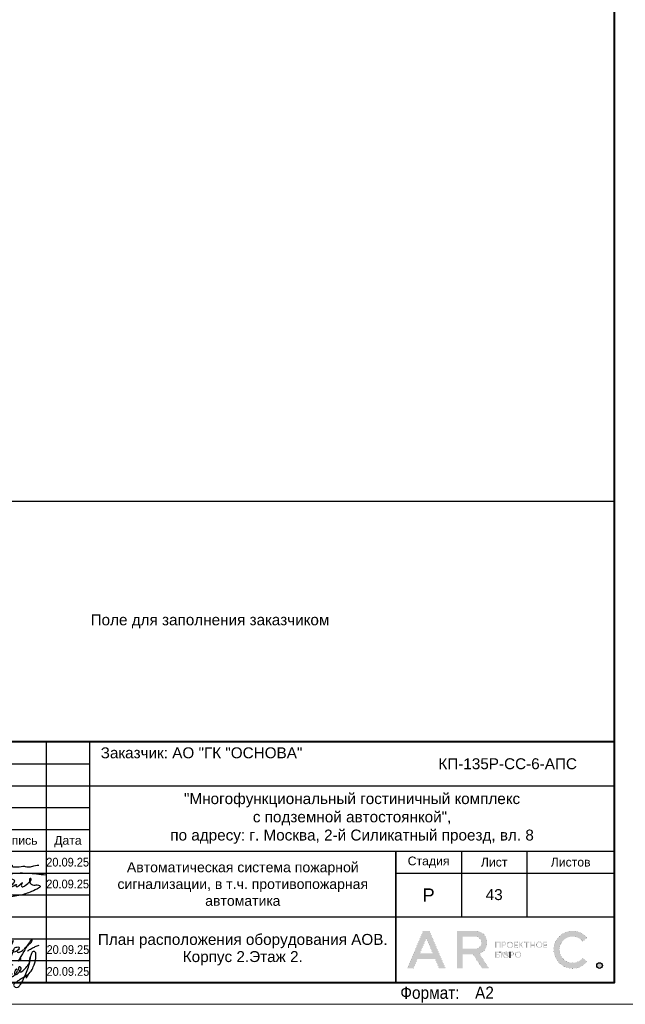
# Model space of a CAD drawing. Header units: millimetres. Extents: x 105028 to 874735, y -568483 to 191941.
# Tile 65 of 135: x 356631 to 370485, y 78334 to 100853. Entities that reach past the tile are written whole.
import ezdxf
from ezdxf.enums import TextEntityAlignment as Align

# ---------------------------------------------------------------- set-up
doc = ezdxf.new("R2010")
doc.units = ezdxf.units.MM
doc.layers.get('Defpoints').update_dxf_attribs({"color": 252})
for name, color, linetype, lineweight in [('DB CP Оформление', 7, 'Continuous', 25), ('Z-000-P_SCHED', 7, 'Continuous', 20), ('Рамка', 7, 'Continuous', 18)]:
    doc.layers.add(name, color=color, linetype=linetype, lineweight=lineweight)
doc.layers.add('DB CP Подписи', color=7, linetype='Continuous', lineweight=25, true_color=0x0a45f5)
doc.layers.add('формат', color=250, linetype='Continuous')
doc.styles.add('Arial', font='arial.ttf', dxfattribs={"width": 0.9, "height": 699.9999999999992})
doc.styles.add('CP.Text', font='arial.ttf')
doc.styles.add('CP.Text дата', font='arial.ttf', dxfattribs={"width": 0.9})

# ---------------------------------------------------------------- blocks, each defined once
blk = doc.blocks.new('*U56')
at = {"color": 0, "lineweight": 0}
blk.add_lwpolyline([(-420, -1.69149813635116e-14), (6.661338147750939e-14, 6.661338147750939e-14), (-1.377945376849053e-14, 594.0000000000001), (-420.0000000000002, 594.0000000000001)], close=True, dxfattribs=at)
at = {"lineweight": 40}
blk.add_lwpolyline([(-400, 4.999999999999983), (-4.999999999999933, 5.000000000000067), (-5.000000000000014, 589.0000000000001), (-400.0000000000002, 589.0000000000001)], close=True, dxfattribs=at)
at = {"style": 'Arial', "width": 0.9}
blk.add_text('Формат:', height=2.8, dxfattribs=at).set_placement((-53.97311837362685, 1.250000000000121))
at = {"style": 'Arial', "width": 0.9, "flags": 8}
blk.add_attdef('FORMAT', (-36.87188609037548, 1.257088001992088), '', height=2.8, dxfattribs=at)
blk = doc.blocks.new('Попов')
at = {"layer": 'DB CP Подписи', "color": 160, "true_color": 0x0a45f5}
for points in [[(7.394956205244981, 7.032094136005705), (4.284556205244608, 0.8400941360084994), (3.982156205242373, 0.4944941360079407), (3.665356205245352, 0.2583778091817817), (3.190156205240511, 0.09837780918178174), (2.801356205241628, 0.2064941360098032), (2.509696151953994, 0.451294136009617), (2.383756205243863, 0.7680941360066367), (2.429696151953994, 0.9984941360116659), (2.62855620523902, 1.243294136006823), (3.319756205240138, 1.603294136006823), (3.895756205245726, 1.848094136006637), (4.370956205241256, 1.992094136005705), (4.918156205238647, 1.992094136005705)], [(7.394956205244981, 7.032094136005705), (6.962956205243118, 6.427294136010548), (4.918156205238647, 1.992094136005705)], [(8.094156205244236, 0.03369413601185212), (8.828556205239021, 0.5520941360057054), (9.980556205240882, 1.272094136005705), (10.85895620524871, 1.761694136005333), (10.41255620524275, 1.084894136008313), (11.57895620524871, 2.611294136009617), (12.16935620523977, 3.84969413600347), (12.471756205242, 4.713694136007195), (12.629696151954, 5.419294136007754), (12.689696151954, 6.2400941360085), (12.54375620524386, 6.945694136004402), (12.34215620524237, 7.075294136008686), (12.03975620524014, 7.075294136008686), (11.64969615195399, 6.6000941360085), (11.379696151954, 5.779294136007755), (11.21895620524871, 4.728094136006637), (10.72935620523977, 3.014494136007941), (9.418956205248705, 0.0336941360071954)], [(5.979696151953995, 4.069175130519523), (4.859696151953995, -0.1216221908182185), (5.311356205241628, 0.624094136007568), (5.311356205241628, 0.8688941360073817), (5.624396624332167, 1.697142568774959), (6.247356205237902, 2.150494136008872), (6.650556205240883, 2.323294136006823), (6.909756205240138, 2.323294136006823), (7.125756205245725, 2.150494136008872), (7.125756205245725, 1.747294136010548), (6.82335620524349, 1.243294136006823), (6.333756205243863, 0.7968941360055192), (5.714556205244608, 0.5088941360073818), (5.412156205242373, 0.5952941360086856), (5.49855620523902, 1.286494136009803), (5.817585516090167, 1.879286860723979), (5.714556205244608, 1.286494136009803), (5.829756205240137, 0.9552941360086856), (6.146556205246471, 0.8832941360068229), (6.794556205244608, 1.012894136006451), (7.528956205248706, 1.459294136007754), (8.119356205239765, 2.064094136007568), (8.407356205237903, 2.510494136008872), (8.407356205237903, 2.899294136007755), (8.320956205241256, 3.028894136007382), (8.090556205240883, 2.956894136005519), (7.816956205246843, 2.366494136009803), (7.816956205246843, 1.963294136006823), (7.989756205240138, 1.776094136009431), (8.364156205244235, 1.891294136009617), (8.82495620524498, 2.323294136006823), (9.055356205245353, 2.697694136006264), (9.271356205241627, 3.302494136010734), (9.012156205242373, 3.561694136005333), (8.882556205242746, 3.561694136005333), (8.709696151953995, 3.3600941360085), (8.709696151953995, 2.978377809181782), (9.039696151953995, 2.408377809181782), (10.349696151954, 3.378377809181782), (11.11969615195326, 4.410259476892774), (11.27818451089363, 5.133235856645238), (11.35539592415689, 5.654323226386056), (11.38831620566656, 5.819447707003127), (11.35539592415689, 5.654323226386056)], [(3.521356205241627, 2.971294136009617), (3.294445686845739, 2.859738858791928), (4.789696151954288, 2.859738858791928)], [(3.521356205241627, 2.971294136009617), (4.126156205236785, 3.244894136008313), (4.932556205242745, 3.475294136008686), (6.444556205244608, 3.835294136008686), (7.495756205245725, 4.080094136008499)], [(1.534156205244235, 0.8688941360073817), (1.303756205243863, 1.041694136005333), (1.217356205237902, 1.214494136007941), (1.447756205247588, 1.416094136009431), (2.038156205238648, 1.603294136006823), (2.815756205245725, 1.761694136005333), (3.506956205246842, 1.876894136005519), (4.357209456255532, 1.989153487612), (4.918156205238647, 1.992094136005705)]]:
    blk.add_spline(points, degree=3, dxfattribs=at)
at = {"layer": 'DB CP Подписи'}
blk.add_spline([(8.094156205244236, 0.03369413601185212), (7.791756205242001, -0.2544480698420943), (7.618956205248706, -0.4847058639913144), (7.618956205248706, -0.8015058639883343), (7.950156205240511, -1.060705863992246), (8.569356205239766, -1.060705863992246), (8.943756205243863, -0.7583058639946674), (9.116556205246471, -0.4991058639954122), (9.418956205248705, 0.0336941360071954)], degree=3, dxfattribs=at)
blk = doc.blocks.new('A$Cf51998ab')
at = {"layer": 'DB CP Подписи'}
for points in [[(2.024743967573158, 7.175397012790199), (0.02474396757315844, 3.175397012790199), (2.524743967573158, 0.1753970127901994), (9.524743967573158, 6.675397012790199), (17.02474396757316, 19.1753970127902), (23.52474396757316, 28.6753970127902), (29.02474396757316, 35.6753970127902), (35.52474396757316, 43.6753970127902), (36.52474396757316, 44.6753970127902), (30.02474396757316, 30.6753970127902), (28.52474396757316, 26.1753970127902), (28.52474396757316, 25.1753970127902), (31.52474396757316, 26.6753970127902), (36.02474396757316, 30.1753970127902), (43.52474396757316, 36.1753970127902), (45.52474396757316, 39.1753970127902), (47.52474396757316, 42.6753970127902), (47.52474396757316, 43.1753970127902), (48.02474396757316, 44.1753970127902), (40.52474396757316, 31.1753970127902), (37.52474396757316, 25.6753970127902), (40.52474396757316, 25.1753970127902), (47.02474396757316, 28.6753970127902), (47.52474396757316, 29.1753970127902)], [(57.52474396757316, 34.1753970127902), (54.52474396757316, 34.1753970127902), (50.02474396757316, 31.1753970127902), (49.52474396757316, 26.1753970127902), (54.02474396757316, 27.6753970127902), (56.02474396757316, 29.1753970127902), (58.02474396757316, 33.1753970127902), (57.52474396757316, 34.1753970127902)], [(66.52474396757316, 31.6753970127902), (75.02474396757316, 39.1753970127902), (79.02474396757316, 43.6753970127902), (79.52474396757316, 46.6753970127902), (75.02474396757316, 41.6753970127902), (69.02474396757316, 32.6753970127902), (61.02474396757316, 18.6753970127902), (57.02474396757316, 11.6753970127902), (61.52474396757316, 15.6753970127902)], [(71.80259313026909, 27.23596012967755), (75.18207571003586, 30.02247973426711), (81.43411698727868, 33.40007838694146), (87.77064376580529, 36.27103771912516), (91.06563812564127, 37.45319772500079)], [(59.02474396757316, 30.6753970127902), (55.49455854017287, 28.71229258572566), (55.52474396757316, 25.6753970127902), (57.52474396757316, 25.6753970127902), (62.02474396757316, 27.6753970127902), (65.02474396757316, 29.6753970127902), (65.52474396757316, 30.1753970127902)]]:
    blk.add_spline(points, degree=3, dxfattribs=at)
blk = doc.blocks.new('Лого')
at = {"layer": 'DB CP Оформление'}
h = blk.add_hatch(color=0, dxfattribs=at)
edge = h.paths.add_edge_path()
edge.add_line((-3.149615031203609, 491.8564630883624), (-2.145539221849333, 491.0307320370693))
edge.add_arc((-5.466713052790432, 493.7619962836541), 4.300000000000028, 39.43316774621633, 320.5668322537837, ccw=False)
edge.add_line((-2.145539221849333, 496.4932605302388), (-3.149615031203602, 495.6675294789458))
edge.add_arc((-5.466713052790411, 493.7619962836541), 3.000000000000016, 39.43316774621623, 320.5668322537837)
edge = h.paths.add_edge_path()
edge.add_arc((0.7039796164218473, 490.1453402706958), 0.65, 0, 360)
h.paths.add_polyline_path([(-38.91856638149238, 496.3972109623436), (-37.43639440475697, 492.9290438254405), (-40.40073835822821, 492.9290438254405)], flags=16)
edge = h.paths.add_edge_path(flags=16)
edge.add_line((-30.56831019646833, 493.9825875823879), (-27.63778042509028, 493.9825875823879))
edge.add_arc((-27.63778042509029, 495.2825875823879), 1.299999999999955, 270.0000000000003, 360.0000000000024)
edge.add_line((-26.33778042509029, 495.2825875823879), (-26.33778042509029, 495.4512324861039))
edge.add_arc((-27.63778042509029, 495.4512324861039), 1.300000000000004, 359.9999999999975, 449.9999999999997)
edge.add_line((-27.63778042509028, 496.7512324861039), (-30.56831019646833, 496.7512324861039))
edge.add_line((-30.56831019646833, 496.7512324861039), (-30.56831019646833, 493.9825875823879))
h.paths.add_polyline_path([(-35.9689509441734, 489.4953402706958), (-36.88082038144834, 491.6290438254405), (-40.956312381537, 491.6290438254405), (-41.8681818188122, 489.4953402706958), (-43.28192242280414, 489.4953402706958), (-39.6254366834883, 498.0512324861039), (-38.21169607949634, 498.0512324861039), (-34.55521034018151, 489.4953402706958)])
edge = h.paths.add_edge_path()
edge.add_line((-30.56831019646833, 489.4953402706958), (-31.86831019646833, 489.4953402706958))
edge.add_line((-31.86831019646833, 489.4953402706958), (-31.86831019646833, 498.0512324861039))
edge.add_line((-31.86831019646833, 498.0512324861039), (-27.63778042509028, 498.0512324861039))
edge.add_arc((-27.63778042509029, 495.4512324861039), 2.600000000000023, 0, 89.99999999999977, ccw=False)
edge.add_line((-25.03778042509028, 495.4512324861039), (-25.03778042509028, 495.2825875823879))
edge.add_arc((-27.63778042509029, 495.2825875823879), 2.600000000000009, -70.23716168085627, 0, ccw=False)
edge.add_line((-26.75864866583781, 492.8357268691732), (-24.6131234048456, 489.4953402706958))
edge.add_line((-24.6131234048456, 489.4953402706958), (-26.15818166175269, 489.4953402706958))
edge.add_line((-26.15818166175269, 489.4953402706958), (-28.20534579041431, 492.6825875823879))
edge.add_line((-28.20534579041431, 492.6825875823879), (-30.56831019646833, 492.6825875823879))
edge.add_line((-30.56831019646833, 492.6825875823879), (-30.56831019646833, 489.4953402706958))
edge = h.paths.add_edge_path(flags=16)
edge.add_line((-21.27053753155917, 492.6928723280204), (-21.27053753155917, 492.5228723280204))
edge.add_arc((-20.82053753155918, 492.5228723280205), 0.4499999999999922, 180.0000000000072, 270.0000000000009)
edge.add_line((-20.82053753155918, 492.0728723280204), (-20.69150461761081, 492.0728723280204))
edge.add_arc((-20.6915046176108, 492.5228723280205), 0.4500000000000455, 269.9999999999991, 359.9999999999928)
edge.add_line((-20.24150461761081, 492.5228723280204), (-20.24150461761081, 492.6928723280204))
edge.add_arc((-20.69150461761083, 492.6928723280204), 0.4500000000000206, 0, 89.99999999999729)
edge.add_line((-20.69150461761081, 493.1428723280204), (-20.82053753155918, 493.1428723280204))
edge.add_arc((-20.82053753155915, 492.6928723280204), 0.4500000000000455, 90.00000000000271, 180)
edge = h.paths.add_edge_path(flags=17)
edge.add_line((-21.62964566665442, 491.9228723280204), (-21.62964566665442, 492.5328723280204))
edge.add_line((-21.62964566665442, 492.5328723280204), (-21.45053753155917, 492.5328723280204))
edge.add_line((-21.45053753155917, 492.5328723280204), (-21.45053753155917, 492.5228723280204))
edge.add_arc((-20.85053753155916, 492.5228723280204), 0.6000000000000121, 180, 269.999999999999)
edge.add_line((-20.85053753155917, 491.9228723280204), (-20.66150461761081, 491.9228723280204))
edge.add_arc((-20.66150461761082, 492.5228723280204), 0.6000000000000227, 270.000000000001, 360)
edge.add_line((-20.06150461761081, 492.5228723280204), (-20.06150461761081, 492.6928723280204))
edge.add_arc((-20.66150461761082, 492.6928723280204), 0.6000000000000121, 0, 89.99999999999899)
edge.add_line((-20.66150461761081, 493.2928723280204), (-20.85053753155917, 493.2928723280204))
edge.add_arc((-20.85053753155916, 492.6928723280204), 0.6000000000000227, 90.00000000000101, 180)
edge.add_line((-21.45053753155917, 492.6928723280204), (-21.45053753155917, 492.6828723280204))
edge.add_line((-21.45053753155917, 492.6828723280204), (-21.62964566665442, 492.6828723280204))
edge.add_line((-21.62964566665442, 492.6828723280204), (-21.62964566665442, 493.2928723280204))
edge.add_line((-21.62964566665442, 493.2928723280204), (-21.80964566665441, 493.2928723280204))
edge.add_line((-21.80964566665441, 493.2928723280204), (-21.80964566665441, 491.9228723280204))
edge.add_line((-21.80964566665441, 491.9228723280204), (-21.62964566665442, 491.9228723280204))
edge = h.paths.add_edge_path(flags=16)
edge.add_line((-18.44160413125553, 492.6928723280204), (-18.44160413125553, 492.5228723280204))
edge.add_arc((-17.99160413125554, 492.5228723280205), 0.4499999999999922, 180.0000000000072, 270.0000000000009)
edge.add_line((-17.99160413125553, 492.0728723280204), (-17.86257121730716, 492.0728723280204))
edge.add_arc((-17.86257121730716, 492.5228723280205), 0.4500000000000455, 269.9999999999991, 359.9999999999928)
edge.add_line((-17.41257121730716, 492.5228723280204), (-17.41257121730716, 492.6928723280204))
edge.add_arc((-17.86257121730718, 492.6928723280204), 0.4500000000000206, 0, 89.99999999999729)
edge.add_line((-17.86257121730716, 493.1428723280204), (-17.99160413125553, 493.1428723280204))
edge.add_arc((-17.99160413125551, 492.6928723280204), 0.4500000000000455, 90.00000000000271, 180)
edge = h.paths.add_edge_path()
edge.add_line((-18.62160413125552, 492.6928723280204), (-18.62160413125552, 492.5228723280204))
edge.add_arc((-18.02160413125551, 492.5228723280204), 0.6000000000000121, 180, 269.999999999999)
edge.add_line((-18.02160413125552, 491.9228723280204), (-17.83257121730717, 491.9228723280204))
edge.add_arc((-17.83257121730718, 492.5228723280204), 0.6000000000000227, 270.000000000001, 360)
edge.add_line((-17.23257121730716, 492.5228723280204), (-17.23257121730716, 492.6928723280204))
edge.add_arc((-17.83257121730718, 492.6928723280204), 0.6000000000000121, 0, 89.99999999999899)
edge.add_line((-17.83257121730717, 493.2928723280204), (-18.02160413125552, 493.2928723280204))
edge.add_arc((-18.02160413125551, 492.6928723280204), 0.6000000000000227, 90.00000000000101, 180)
edge = h.paths.add_edge_path(flags=16)
edge.add_line((-13.61226025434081, 494.9777851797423), (-13.61226025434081, 494.8077851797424))
edge.add_arc((-13.16226025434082, 494.8077851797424), 0.4499999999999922, 180.0000000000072, 270.0000000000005)
edge.add_line((-13.16226025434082, 494.3577851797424), (-13.03322734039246, 494.3577851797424))
edge.add_arc((-13.03322734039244, 494.8077851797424), 0.4500000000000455, 269.9999999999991, 359.9999999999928)
edge.add_line((-12.58322734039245, 494.8077851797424), (-12.58322734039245, 494.9777851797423))
edge.add_arc((-13.03322734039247, 494.9777851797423), 0.4500000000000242, 0, 89.99999999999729)
edge.add_line((-13.03322734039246, 495.4277851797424), (-13.16226025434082, 495.4277851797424))
edge.add_arc((-13.16226025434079, 494.9777851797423), 0.4500000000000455, 90.00000000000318, 180)
edge = h.paths.add_edge_path()
edge.add_line((-13.79226025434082, 494.9777851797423), (-13.79226025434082, 494.8077851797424))
edge.add_arc((-13.19226025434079, 494.8077851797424), 0.6000000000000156, 180, 269.9999999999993)
edge.add_line((-13.19226025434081, 494.2077851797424), (-13.00322734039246, 494.2077851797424))
edge.add_arc((-13.00322734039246, 494.8077851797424), 0.6000000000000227, 270.000000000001, 360)
edge.add_line((-12.40322734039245, 494.8077851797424), (-12.40322734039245, 494.9777851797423))
edge.add_arc((-13.00322734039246, 494.9777851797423), 0.6000000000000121, 0, 89.99999999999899)
edge.add_line((-13.00322734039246, 495.5777851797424), (-13.19226025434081, 495.5777851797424))
edge.add_arc((-13.19226025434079, 494.9777851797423), 0.6000000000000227, 90.00000000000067, 180)
edge = h.paths.add_edge_path(flags=16)
edge.add_line((-20.28705089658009, 494.9777851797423), (-20.28705089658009, 494.8077851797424))
edge.add_arc((-19.8370508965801, 494.8077851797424), 0.4499999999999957, 180.0000000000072, 270.0000000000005)
edge.add_line((-19.83705089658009, 494.3577851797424), (-19.70801798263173, 494.3577851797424))
edge.add_arc((-19.70801798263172, 494.8077851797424), 0.4500000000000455, 269.9999999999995, 359.9999999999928)
edge.add_line((-19.25801798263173, 494.8077851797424), (-19.25801798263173, 494.9777851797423))
edge.add_arc((-19.70801798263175, 494.9777851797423), 0.4500000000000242, 0, 89.99999999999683)
edge.add_line((-19.70801798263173, 495.4277851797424), (-19.83705089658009, 495.4277851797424))
edge.add_arc((-19.83705089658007, 494.9777851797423), 0.4500000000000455, 90.00000000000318, 180)
edge = h.paths.add_edge_path()
edge.add_line((-20.46705089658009, 494.9777851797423), (-20.46705089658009, 494.8077851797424))
edge.add_arc((-19.86705089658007, 494.8077851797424), 0.6000000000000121, 180, 269.999999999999)
edge.add_line((-19.86705089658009, 494.2077851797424), (-19.67801798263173, 494.2077851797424))
edge.add_arc((-19.67801798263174, 494.8077851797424), 0.6000000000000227, 270.000000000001, 360)
edge.add_line((-19.07801798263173, 494.8077851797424), (-19.07801798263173, 494.9777851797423))
edge.add_arc((-19.67801798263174, 494.9777851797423), 0.6000000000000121, 0, 89.99999999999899)
edge.add_line((-19.67801798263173, 495.5777851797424), (-19.86705089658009, 495.5777851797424))
edge.add_arc((-19.86705089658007, 494.9777851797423), 0.6000000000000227, 90.00000000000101, 180)
edge = h.paths.add_edge_path(flags=16)
edge.add_arc((-19.22667760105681, 492.7878723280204), 0.1800000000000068, 270.0000000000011, 360)
edge.add_line((-19.04667760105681, 492.7878723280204), (-19.0466776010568, 492.9328723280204))
edge.add_arc((-19.22667760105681, 492.9328723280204), 0.1800000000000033, 0, 89.99999999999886)
edge.add_line((-19.2266776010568, 493.1128723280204), (-19.63443714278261, 493.1128723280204))
edge.add_line((-19.63443714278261, 493.1128723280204), (-19.6344371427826, 492.6078723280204))
edge.add_line((-19.6344371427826, 492.6078723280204), (-19.22667760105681, 492.6078723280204))
edge = h.paths.add_edge_path()
edge.add_line((-19.63443714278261, 491.9228723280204), (-19.81443714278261, 491.9228723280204))
edge.add_line((-19.81443714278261, 491.9228723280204), (-19.81443714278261, 493.2928723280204))
edge.add_line((-19.81443714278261, 493.2928723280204), (-19.2266776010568, 493.2928723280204))
edge.add_arc((-19.2266776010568, 492.9328723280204), 0.3600000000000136, 0, 89.99999999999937, ccw=False)
edge.add_line((-18.8666776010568, 492.9328723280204), (-18.86667760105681, 492.7878723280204))
edge.add_arc((-19.22667760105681, 492.7878723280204), 0.3600000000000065, -89.99999999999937, 0, ccw=False)
edge.add_line((-19.22667760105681, 492.4278723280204), (-19.63443714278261, 492.4278723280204))
edge.add_line((-19.63443714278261, 492.4278723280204), (-19.63443714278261, 491.9228723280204))
edge = h.paths.add_edge_path(flags=16)
edge.add_line((-22.41432519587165, 492.0728723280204), (-22.81592550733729, 492.0728723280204))
edge.add_line((-22.81592550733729, 492.0728723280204), (-22.81592550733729, 492.5700955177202))
edge.add_line((-22.81592550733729, 492.5700955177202), (-22.41432519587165, 492.5700955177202))
edge.add_arc((-22.41432519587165, 492.3900955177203), 0.17999999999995, -1.807620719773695e-11, 89.99999999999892, ccw=False)
edge.add_line((-22.23432519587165, 492.3900955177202), (-22.23432519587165, 492.2528723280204))
edge.add_arc((-22.41432519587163, 492.2528723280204), 0.1799999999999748, -90.00000000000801, 0, ccw=False)
h.paths.add_polyline_path([(-16.95626591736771, 495.5777851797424), (-17.51223811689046, 494.9677851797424), (-17.55459530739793, 494.9677851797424), (-17.55459530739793, 495.5777851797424), (-17.73459530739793, 495.5777851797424), (-17.73459530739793, 494.2077851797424), (-17.55459530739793, 494.2077851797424), (-17.55459530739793, 494.8177851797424), (-17.47826675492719, 494.8177851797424), (-16.92229455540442, 494.2077851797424), (-16.67874821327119, 494.2077851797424), (-17.32006333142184, 494.9114214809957), (-16.71271957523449, 495.5777851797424)])
edge = h.paths.add_edge_path()
edge.add_line((-22.10894538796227, 493.1128723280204), (-22.8159255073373, 493.1128723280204))
edge.add_line((-22.8159255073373, 493.1128723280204), (-22.81592550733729, 492.7200955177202))
edge.add_line((-22.81592550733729, 492.7200955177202), (-22.41432519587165, 492.7200955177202))
edge.add_arc((-22.41432519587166, 492.3600955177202), 0.3600000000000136, 0, 89.99999999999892, ccw=False)
edge.add_line((-22.05432519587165, 492.3600955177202), (-22.05432519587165, 492.2828723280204))
edge.add_arc((-22.41432519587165, 492.2828723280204), 0.3600000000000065, -89.99999999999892, 0, ccw=False)
edge.add_line((-22.41432519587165, 491.9228723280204), (-23.01592550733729, 491.9228723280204))
edge.add_line((-23.01592550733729, 491.9228723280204), (-23.01592550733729, 493.2928723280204))
edge.add_line((-23.01592550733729, 493.2928723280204), (-22.10894538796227, 493.2928723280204))
edge.add_line((-22.10894538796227, 493.2928723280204), (-22.10894538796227, 493.1128723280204))
h.paths.add_polyline_path([(-15.99401623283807, 495.3977851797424), (-16.45775531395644, 495.3977851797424), (-16.45775531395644, 495.5777851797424), (-15.35027715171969, 495.5777851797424), (-15.35027715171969, 495.3977851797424), (-15.81401623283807, 495.3977851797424), (-15.81401623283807, 494.2077851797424), (-15.99401623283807, 494.2077851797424)])
h.paths.add_polyline_path([(-14.219327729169, 494.9827851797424), (-14.219327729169, 495.5777851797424), (-14.039327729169, 495.5777851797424), (-14.039327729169, 494.2077851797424), (-14.219327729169, 494.2077851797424), (-14.219327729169, 494.8027851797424), (-14.92320967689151, 494.8027851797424), (-14.92320967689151, 494.2077851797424), (-15.10320967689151, 494.2077851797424), (-15.10320967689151, 495.5777851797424), (-14.92320967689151, 495.5777851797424), (-14.92320967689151, 494.9827851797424)])
h.paths.add_polyline_path([(-11.97615986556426, 494.8027851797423), (-11.97615986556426, 494.3877851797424), (-11.30687213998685, 494.3877851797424), (-11.30687213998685, 494.2077851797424), (-12.15615986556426, 494.2077851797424), (-12.15615986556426, 495.5777851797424), (-11.30687213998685, 495.5777851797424), (-11.30687213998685, 495.3977851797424), (-11.97615986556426, 495.3977851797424), (-11.97615986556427, 494.9827851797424), (-11.34484040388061, 494.9827851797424), (-11.34484040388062, 494.8027851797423)])
edge = h.paths.add_edge_path(flags=16)
edge.add_arc((-21.07411837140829, 495.0727851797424), 0.1800000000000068, 270.0000000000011, 360)
edge.add_line((-20.89411837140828, 495.0727851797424), (-20.89411837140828, 495.2177851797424))
edge.add_arc((-21.07411837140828, 495.2177851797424), 0.1800000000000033, 0, 89.99999999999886)
edge.add_line((-21.07411837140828, 495.3977851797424), (-21.48187791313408, 495.3977851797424))
edge.add_line((-21.48187791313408, 495.3977851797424), (-21.48187791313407, 494.8927851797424))
edge.add_line((-21.48187791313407, 494.8927851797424), (-21.07411837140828, 494.8927851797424))
h.paths.add_polyline_path([(-22.81592550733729, 494.2077851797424), (-23.01592550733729, 494.2077851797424), (-23.01592550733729, 495.5777851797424), (-21.90894538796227, 495.5777851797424), (-21.90894538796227, 494.2077851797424), (-22.10894538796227, 494.2077851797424), (-22.10894538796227, 495.3977851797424), (-22.81592550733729, 495.3977851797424)])
h.paths.add_polyline_path([(-18.65095050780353, 494.8027851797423), (-18.65095050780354, 494.3877851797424), (-17.98166278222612, 494.3877851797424), (-17.98166278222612, 494.2077851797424), (-18.83095050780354, 494.2077851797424), (-18.83095050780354, 495.5777851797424), (-17.98166278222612, 495.5777851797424), (-17.98166278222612, 495.3977851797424), (-18.65095050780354, 495.3977851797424), (-18.65095050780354, 494.9827851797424), (-18.01963104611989, 494.9827851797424), (-18.01963104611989, 494.8027851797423)])
edge = h.paths.add_edge_path()
edge.add_line((-21.48187791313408, 494.2077851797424), (-21.66187791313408, 494.2077851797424))
edge.add_line((-21.66187791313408, 494.2077851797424), (-21.66187791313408, 495.5777851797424))
edge.add_line((-21.66187791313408, 495.5777851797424), (-21.07411837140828, 495.5777851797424))
edge.add_arc((-21.07411837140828, 495.2177851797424), 0.3600000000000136, 0, 89.99999999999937, ccw=False)
edge.add_line((-20.71411837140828, 495.2177851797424), (-20.71411837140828, 495.0727851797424))
edge.add_arc((-21.07411837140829, 495.0727851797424), 0.3600000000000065, -89.99999999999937, 0, ccw=False)
edge.add_line((-21.07411837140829, 494.7127851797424), (-21.48187791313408, 494.7127851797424))
edge.add_line((-21.48187791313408, 494.7127851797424), (-21.48187791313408, 494.2077851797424))
edge = h.paths.add_edge_path()
edge.add_line((-19.81443714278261, 493.2928723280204), (-19.81443714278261, 491.9228723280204))
edge.add_line((-22.10894538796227, 493.2928723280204), (-22.10894538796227, 493.1128723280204))
at = {"layer": 'DB CP Оформление', "color": 0}
for p, q in [((-22.10894538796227, 493.2928723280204), (-22.10894538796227, 493.1128723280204)), ((-19.81443714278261, 493.2928723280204), (-19.81443714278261, 491.9228723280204))]:
    blk.add_line(p, q, dxfattribs=at)
at = {"layer": 'DB CP Оформление', "color": 0, "const_width": 0.01}
for points in [[(-35.9689509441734, 489.4953402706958), (-36.88082038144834, 491.6290438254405), (-40.956312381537, 491.6290438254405), (-41.8681818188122, 489.4953402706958), (-43.28192242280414, 489.4953402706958), (-39.6254366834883, 498.0512324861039), (-38.21169607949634, 498.0512324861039), (-34.55521034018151, 489.4953402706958)], [(-38.91856638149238, 496.3972109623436), (-37.43639440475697, 492.9290438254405), (-40.40073835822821, 492.9290438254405)], [(-22.81592550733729, 494.2077851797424), (-23.01592550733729, 494.2077851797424), (-23.01592550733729, 495.5777851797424), (-21.90894538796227, 495.5777851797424), (-21.90894538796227, 494.2077851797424), (-22.10894538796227, 494.2077851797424), (-22.10894538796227, 495.3977851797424), (-22.81592550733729, 495.3977851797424)], [(-18.65095050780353, 494.8027851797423), (-18.65095050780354, 494.3877851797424), (-17.98166278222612, 494.3877851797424), (-17.98166278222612, 494.2077851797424), (-18.83095050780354, 494.2077851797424), (-18.83095050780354, 495.5777851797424), (-17.98166278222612, 495.5777851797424), (-17.98166278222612, 495.3977851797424), (-18.65095050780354, 495.3977851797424), (-18.65095050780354, 494.9827851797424), (-18.01963104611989, 494.9827851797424), (-18.01963104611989, 494.8027851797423)], [(-16.95626591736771, 495.5777851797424), (-17.51223811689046, 494.9677851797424), (-17.55459530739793, 494.9677851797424), (-17.55459530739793, 495.5777851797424), (-17.73459530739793, 495.5777851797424), (-17.73459530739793, 494.2077851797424), (-17.55459530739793, 494.2077851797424), (-17.55459530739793, 494.8177851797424), (-17.47826675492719, 494.8177851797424), (-16.92229455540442, 494.2077851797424), (-16.67874821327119, 494.2077851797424), (-17.32006333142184, 494.9114214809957), (-16.71271957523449, 495.5777851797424)], [(-15.99401623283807, 495.3977851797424), (-16.45775531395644, 495.3977851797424), (-16.45775531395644, 495.5777851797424), (-15.35027715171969, 495.5777851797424), (-15.35027715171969, 495.3977851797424), (-15.81401623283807, 495.3977851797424), (-15.81401623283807, 494.2077851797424), (-15.99401623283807, 494.2077851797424)], [(-14.219327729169, 494.9827851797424), (-14.219327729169, 495.5777851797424), (-14.039327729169, 495.5777851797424), (-14.039327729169, 494.2077851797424), (-14.219327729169, 494.2077851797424), (-14.219327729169, 494.8027851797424), (-14.92320967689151, 494.8027851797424), (-14.92320967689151, 494.2077851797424), (-15.10320967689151, 494.2077851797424), (-15.10320967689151, 495.5777851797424), (-14.92320967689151, 495.5777851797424), (-14.92320967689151, 494.9827851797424)], [(-11.97615986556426, 494.8027851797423), (-11.97615986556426, 494.3877851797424), (-11.30687213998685, 494.3877851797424), (-11.30687213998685, 494.2077851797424), (-12.15615986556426, 494.2077851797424), (-12.15615986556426, 495.5777851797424), (-11.30687213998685, 495.5777851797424), (-11.30687213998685, 495.3977851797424), (-11.97615986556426, 495.3977851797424), (-11.97615986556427, 494.9827851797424), (-11.34484040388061, 494.9827851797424), (-11.34484040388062, 494.8027851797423)]]:
    blk.add_lwpolyline(points, close=True, dxfattribs=at)
for points in [[(-30.56831019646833, 489.4953402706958), (-31.86831019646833, 489.4953402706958), (-31.86831019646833, 498.0512324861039), (-27.63778042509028, 498.0512324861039, -0.414213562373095), (-25.03778042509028, 495.4512324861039), (-25.03778042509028, 495.2825875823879, -0.316436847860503), (-26.75864866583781, 492.8357268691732), (-24.6131234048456, 489.4953402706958), (-26.15818166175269, 489.4953402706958), (-28.20534579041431, 492.6825875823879), (-30.56831019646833, 492.6825875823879)], [(-3.149615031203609, 491.8564630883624), (-2.145539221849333, 491.0307320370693, -2.790346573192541), (-2.145539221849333, 496.4932605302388), (-3.149615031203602, 495.6675294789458, 2.790346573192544)], [(-30.56831019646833, 493.9825875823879), (-27.63778042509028, 493.9825875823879, 0.414213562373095), (-26.33778042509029, 495.2825875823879), (-26.33778042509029, 495.4512324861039, 0.414213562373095), (-27.63778042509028, 496.7512324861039), (-30.56831019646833, 496.7512324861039)], [(-21.48187791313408, 494.2077851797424), (-21.66187791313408, 494.2077851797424), (-21.66187791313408, 495.5777851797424), (-21.07411837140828, 495.5777851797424, -0.4142135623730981), (-20.71411837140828, 495.2177851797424), (-20.71411837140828, 495.0727851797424, -0.4142135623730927), (-21.07411837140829, 494.7127851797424), (-21.48187791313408, 494.7127851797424)], [(-20.46705089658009, 494.9777851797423), (-20.46705089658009, 494.8077851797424, 0.414213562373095), (-19.86705089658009, 494.2077851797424), (-19.67801798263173, 494.2077851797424, 0.414213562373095), (-19.07801798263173, 494.8077851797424), (-19.07801798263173, 494.9777851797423, 0.414213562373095), (-19.67801798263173, 495.5777851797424), (-19.86705089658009, 495.5777851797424, 0.414213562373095)], [(-20.28705089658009, 494.9777851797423), (-20.28705089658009, 494.8077851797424, 0.414213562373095), (-19.83705089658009, 494.3577851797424), (-19.70801798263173, 494.3577851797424, 0.414213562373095), (-19.25801798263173, 494.8077851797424), (-19.25801798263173, 494.9777851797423, 0.414213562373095), (-19.70801798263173, 495.4277851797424), (-19.83705089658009, 495.4277851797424, 0.414213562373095)], [(-13.79226025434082, 494.9777851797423), (-13.79226025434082, 494.8077851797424, 0.414213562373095), (-13.19226025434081, 494.2077851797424), (-13.00322734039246, 494.2077851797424, 0.414213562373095), (-12.40322734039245, 494.8077851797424), (-12.40322734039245, 494.9777851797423, 0.414213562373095), (-13.00322734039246, 495.5777851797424), (-13.19226025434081, 495.5777851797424, 0.414213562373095)], [(-13.61226025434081, 494.9777851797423), (-13.61226025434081, 494.8077851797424, 0.414213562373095), (-13.16226025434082, 494.3577851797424), (-13.03322734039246, 494.3577851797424, 0.414213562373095), (-12.58322734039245, 494.8077851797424), (-12.58322734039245, 494.9777851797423, 0.414213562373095), (-13.03322734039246, 495.4277851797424), (-13.16226025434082, 495.4277851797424, 0.414213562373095)], [(-22.10894538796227, 493.1128723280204), (-22.8159255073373, 493.1128723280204), (-22.81592550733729, 492.7200955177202), (-22.41432519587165, 492.7200955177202, -0.4142135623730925), (-22.05432519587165, 492.3600955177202), (-22.05432519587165, 492.2828723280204, -0.4142135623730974), (-22.41432519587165, 491.9228723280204), (-23.01592550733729, 491.9228723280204), (-23.01592550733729, 493.2928723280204), (-22.10894538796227, 493.2928723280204)], [(-21.62964566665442, 491.9228723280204), (-21.62964566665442, 492.5328723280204), (-21.45053753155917, 492.5328723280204), (-21.45053753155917, 492.5228723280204, 0.414213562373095), (-20.85053753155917, 491.9228723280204), (-20.66150461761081, 491.9228723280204, 0.414213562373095), (-20.06150461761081, 492.5228723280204), (-20.06150461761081, 492.6928723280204, 0.414213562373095), (-20.66150461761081, 493.2928723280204), (-20.85053753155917, 493.2928723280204, 0.414213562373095), (-21.45053753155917, 492.6928723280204), (-21.45053753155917, 492.6828723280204), (-21.62964566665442, 492.6828723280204), (-21.62964566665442, 493.2928723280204), (-21.80964566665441, 493.2928723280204), (-21.80964566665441, 491.9228723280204)], [(-21.07411837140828, 494.8927851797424, 0.4142135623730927), (-20.89411837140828, 495.0727851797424), (-20.89411837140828, 495.2177851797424, 0.4142135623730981), (-21.07411837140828, 495.3977851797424), (-21.48187791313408, 495.3977851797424), (-21.48187791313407, 494.8927851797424)], [(-19.63443714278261, 491.9228723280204), (-19.81443714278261, 491.9228723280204), (-19.81443714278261, 493.2928723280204), (-19.2266776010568, 493.2928723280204, -0.4142135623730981), (-18.8666776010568, 492.9328723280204), (-18.86667760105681, 492.7878723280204, -0.4142135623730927), (-19.22667760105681, 492.4278723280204), (-19.63443714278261, 492.4278723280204)], [(-18.62160413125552, 492.6928723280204), (-18.62160413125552, 492.5228723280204, 0.414213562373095), (-18.02160413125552, 491.9228723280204), (-17.83257121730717, 491.9228723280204, 0.414213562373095), (-17.23257121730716, 492.5228723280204), (-17.23257121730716, 492.6928723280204, 0.414213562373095), (-17.83257121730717, 493.2928723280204), (-18.02160413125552, 493.2928723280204, 0.414213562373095)], [(-22.41432519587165, 492.0728723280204), (-22.81592550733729, 492.0728723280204), (-22.81592550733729, 492.5700955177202), (-22.41432519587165, 492.5700955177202, -0.4142135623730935), (-22.23432519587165, 492.3900955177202), (-22.23432519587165, 492.2528723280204, -0.4142135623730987)], [(-21.27053753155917, 492.6928723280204), (-21.27053753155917, 492.5228723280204, 0.414213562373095), (-20.82053753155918, 492.0728723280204), (-20.69150461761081, 492.0728723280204, 0.414213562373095), (-20.24150461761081, 492.5228723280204), (-20.24150461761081, 492.6928723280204, 0.414213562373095), (-20.69150461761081, 493.1428723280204), (-20.82053753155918, 493.1428723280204, 0.414213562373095)], [(-19.22667760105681, 492.6078723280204, 0.4142135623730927), (-19.04667760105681, 492.7878723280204), (-19.0466776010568, 492.9328723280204, 0.4142135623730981), (-19.2266776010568, 493.1128723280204), (-19.63443714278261, 493.1128723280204), (-19.6344371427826, 492.6078723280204)], [(-18.44160413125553, 492.6928723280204), (-18.44160413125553, 492.5228723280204, 0.414213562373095), (-17.99160413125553, 492.0728723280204), (-17.86257121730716, 492.0728723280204, 0.414213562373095), (-17.41257121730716, 492.5228723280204), (-17.41257121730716, 492.6928723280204, 0.414213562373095), (-17.86257121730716, 493.1428723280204), (-17.99160413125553, 493.1428723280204, 0.414213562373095)]]:
    blk.add_lwpolyline(points, format="xyb", close=True, dxfattribs=at)
at = {"layer": 'DB CP Оформление', "color": 0}
blk.add_circle((0.7039796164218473, 490.1453402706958), 0.65, dxfattribs=at)
at = {"layer": 'Defpoints', "color": 0}
blk.add_lwpolyline([(-45.89650028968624, 501.2732863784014), (4.103499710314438, 501.2732863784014), (4.103499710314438, 486.2732863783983), (-45.89650028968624, 486.2732863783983)], close=True, dxfattribs=at)
blk = doc.blocks.new('A$C5BE547C8')
at = {"layer": 'DB CP Подписи', "color": 160, "true_color": 0x0a45f5}
for points in [[(12.77064067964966, 273.4620631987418), (54.9465189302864, 284.4855278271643), (94.154754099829, 355.2698806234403), (190.2780455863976, 461.4464249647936), (197.8667517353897, 439.9583000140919)], [(553.6754189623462, 292.4671654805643), (541.1363445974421, 294.8536106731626), (543.5881781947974, 221.3447915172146), (618.3679039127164, 188.8783703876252), (688.8570107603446, 181.5274854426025), (702.341915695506, 169.2760206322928), (655.1448083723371, 128.8461685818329), (445.8771119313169, 43.72502877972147), (210.5232081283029, -1.356840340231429), (25.1820216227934, -2.336883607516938), (-119.9528827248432, 30.00445333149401), (-207.229957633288, 105.4676031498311), (-226.8427679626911, 202.491644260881), (-177.8107121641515, 263.2541753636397), (-54.24994114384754, 301.4757719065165), (189.9297362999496, 360.2782164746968), (498.8316938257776, 377.9189649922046), (787.0024744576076, 349.3846527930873)], [(-36.17550682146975, 134.4371501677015), (61.71678818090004, 412.4869762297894)], [(12.77064067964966, 273.4620631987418), (53.68175455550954, 259.2054039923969), (47.35787273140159, 207.3811667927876), (60.00563637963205, 173.2529950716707), (97.94904722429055, 183.3650324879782)], [(97.94904722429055, 183.3650324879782), (177.0679458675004, 224.8184770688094), (161.8986921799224, 163.5096667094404), (207.1457470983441, 161.4226177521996), (266.314922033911, 204.5548820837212), (296.9437179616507, 255.3396693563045), (253.785020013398, 280.3842265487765), (197.7158576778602, 243.8061435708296), (177.076149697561, 224.897245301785)], [(240.4512582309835, 278.160545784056), (216.6761126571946, 242.9138925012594), (193.0570860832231, 200.9501308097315), (214.3763311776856, 163.8837520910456), (260.4151262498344, 165.1061032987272), (324.2741268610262, 195.7046833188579), (317.2758679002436, 178.2197674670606), (323.3993369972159, 165.9803596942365), (371.5122399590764, 186.0879841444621), (421.3747226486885, 228.0517155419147), (401.2547955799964, 186.9622102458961), (414.3764636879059, 162.4833644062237), (464.2389463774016, 183.4652452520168), (539.4700353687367, 247.2851138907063), (556.5207641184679, 274.5734312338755), (553.6754189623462, 292.4671654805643)]]:
    blk.add_spline(points, degree=3, dxfattribs=at)
blk = doc.blocks.new('Никачалов')
blk.add_lwpolyline([(-307.2528087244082, -10.52482762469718), (-266.7209943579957, -10.52482762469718), (-217.2917009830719, 12.19796214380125), (-151.053767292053, 56.65713122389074), (-104.5903002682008, 97.1639252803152), (-42.3079472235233, 148.5397506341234), (-2.762450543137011, 181.1417946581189), (25.90605847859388, 213.7455219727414), (43.7010164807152, 235.4819012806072), (55.56432182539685, 255.2404097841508), (61.49597449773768, 269.0720390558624), (48.64291482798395, 267.0958515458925), (20.96416013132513, 227.5771512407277), (-26.48906123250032, 171.2625404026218), (-43.29770154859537, 147.551656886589), (-106.566372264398, 73.45304175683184), (-171.8145516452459, 1.330614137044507), (-320.1058683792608, -151.8054015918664), (-406.1148320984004, -241.7118334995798), (-487.1818974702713, -312.8461673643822), (-518.8162328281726, -343.4720238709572), (-528.703466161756, -345.4482113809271), (-526.7239574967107, -334.5808633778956), (-516.8401608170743, -316.7968590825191), (-494.0998678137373, -283.2067213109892), (-477.294664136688, -261.4703420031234), (-435.7730954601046, -217.0111729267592), (-400.1831794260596, -188.3598206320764), (-362.6171914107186, -168.6013121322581), (-318.1297963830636, -150.8173078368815), (-234.0969046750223, -118.213580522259), (-154.0195936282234, -90.55032198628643), (-5.728276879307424, -52.01971543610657), (-125.3510846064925, -134.0213973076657), (-130.2929829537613, -133.0333035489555), (-128.316910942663, -131.0571160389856), (-95.39726961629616, -111.8204287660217), (-59.85203000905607, -95.76348443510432), (-27.71938084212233, -87.49177623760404), (-25.77080201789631, -90.41229184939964), (-29.66795968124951, -102.5757764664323), (-30.15252690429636, -110.3610126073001), (-29.17995580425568, -115.7122051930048), (-24.3102270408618, -121.0650810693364), (-17.49535610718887, -123.4974413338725), (-8.24390245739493, -125.9314848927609), (2.468126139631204, -127.3909010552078), (14.15272583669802, -127.3909010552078), (101.7906602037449, -127.3909010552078), (105.0348549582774, -129.2711407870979), (104.8664592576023, -152.815378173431), (110.9218312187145, -158.3651994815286), (128.4246742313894, -163.9133375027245), (156.4780234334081, -166.202617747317), (264.0107071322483, -165.9518068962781), (307.6251938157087, -158.1497378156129), (346.3905716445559, -151.961947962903), (383.8122205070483, -151.961947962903), (403.5351374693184, -158.7119581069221), (436.9152894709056, -161.67118948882), (526.11689822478, -161.927050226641), (598.5373598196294, -138.5208429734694), (676.6111056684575, -125.8742528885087), (713.761259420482, -126.4129070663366)])
blk = doc.blocks.new('ауацуа')
at = {"layer": 'DB CP Оформление'}
for p, q in [((-901444.4389830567, -47611.55045884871), (-882944.4389830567, -47611.55045884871)), ((-901444.4389830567, -53111.55045884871), (-901444.4389830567, -47611.55045884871)), ((-900444.4389830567, -47611.55045884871), (-900444.4389830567, -50111.55045884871)), ((-899444.4389830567, -47611.55045884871), (-899444.4389830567, -53111.55045884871)), ((-898444.4389830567, -47611.55045884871), (-898444.4389830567, -50111.55045884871)), ((-897444.4389830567, -47611.55045884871), (-897444.4389830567, -53111.55045884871)), ((-895944.4389830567, -47611.55045884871), (-895944.4389830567, -53111.55045884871)), ((-894944.4389830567, -53111.55045884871), (-894944.4389830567, -47612.58197722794)), ((-901444.4389830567, -48111.55045884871), (-894944.4389830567, -48111.55045884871)), ((-901444.4389830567, -48611.55045884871), (-894944.4389830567, -48611.55045884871)), ((-894944.4389830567, -48611.55045884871), (-882944.4389830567, -48611.55045884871)), ((-901444.4389830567, -49111.55045884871), (-894944.4389830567, -49111.55045884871)), ((-901444.4389830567, -49611.55045884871), (-894944.4389830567, -49611.55045884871)), ((-901444.4389830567, -50111.55045884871), (-882944.4389830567, -50111.55045884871)), ((-887944.4389830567, -53111.55045884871), (-887944.4389830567, -50111.55045884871)), ((-887944.4389830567, -50111.55045884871), (-887944.4389830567, -53111.55045884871)), ((-886444.4389830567, -50111.55045884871), (-886444.4389830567, -51611.55045884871)), ((-884944.4389830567, -50111.55045884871), (-884944.4389830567, -51611.55045884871)), ((-901444.4389830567, -50611.55045884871), (-894944.4389830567, -50611.55045884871)), ((-887944.4389830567, -50611.55045884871), (-882944.4389830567, -50611.55045884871)), ((-901444.4389830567, -51111.55045884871), (-894944.4389830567, -51111.55045884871)), ((-901444.4389830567, -51611.55045884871), (-894944.4389830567, -51611.55045884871)), ((-894944.4389830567, -51611.55045884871), (-882944.4389830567, -51611.55045884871)), ((-901444.4389830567, -52111.55045884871), (-894944.4389830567, -52111.55045884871)), ((-901444.4389830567, -52611.55045884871), (-894944.4389830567, -52611.55045884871)), ((-901444.4389830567, -53111.55045884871), (-882944.4389830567, -53111.55045884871))]:
    blk.add_line(p, q, dxfattribs=at)
at = {"layer": 'DB CP Оформление', "ltscale": 100}
blk.add_line((-882944.4389830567, -53111.55045884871), (-882944.4389830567, -47611.55045884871), dxfattribs=at)
at = {"layer": 'DB CP Оформление'}
blk.add_lwpolyline([(-887944.4389830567, -51611.55045884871), (-882944.4389830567, -51611.55045884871), (-882944.4389830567, -53111.55045884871), (-887944.4389830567, -53111.55045884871)], close=True, dxfattribs=at)
at = {"layer": 'DB CP Оформление', "color": 0, "xscale": 100, "yscale": 100, "zscale": 100}
blk.add_blockref('Лого', (-883354.7889540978, -101738.8790966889), dxfattribs=at)
at = {"layer": 'DB CP Подписи'}
blk.add_blockref('Никачалов', (-896824.2117446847, -50303.85781468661), dxfattribs=at)
at = {"layer": 'DB CP Подписи', "color": 160, "true_color": 0x0a45f5, "xscale": 1.445624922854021, "yscale": 1.445624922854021, "zscale": 1.445624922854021}
blk.add_blockref('A$C5BE547C8', (-897091.0831624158, -51157.1531102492), dxfattribs=at)
at = {"layer": 'DB CP Подписи'}
for name, p, xscale, yscale, zscale in [('A$Cf51998ab', (-897379.3541802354, -52782.28930560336), 14.0625, 14.0625, 14.0625), ('Попов', (-897444.4389830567, -53111.55045884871), 100, 100, 100)]:
    blk.add_blockref(name, p, dxfattribs=dict(at, xscale=xscale, yscale=yscale, zscale=zscale))
at = {"layer": 'DB CP Оформление', "style": 'CP.Text'}
for s, p in [('Изм.', (-900944.4389830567, -49861.55045884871)), ('Кол.уч.', (-899944.4389830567, -49861.55045884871)), ('Лист', (-898944.4389830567, -49861.55045884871)), ('№док.', (-897944.4389830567, -49861.55045884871)), ('Подпись', (-896694.4389830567, -49861.55045884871)), ('Дата', (-895444.4389830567, -49861.55045884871))]:
    blk.add_text(s, height=200, dxfattribs=at).set_placement(p, align=Align.MIDDLE_CENTER)
at = {"layer": 'DB CP Оформление'}
for s, insert, char_height, width, attachment_point, style in [('\\pxi1,t1;Заказчик: АО "ГК "ОСНОВА"', (-894944.4389830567, -47861.55045884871), 250, 8500, 4, 'CP.Text'), ('КП-135Р-СС-6-АПС', (-886970.4668877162, -48111.55045884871), 250, 3500.000000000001, 4, 'CP.Text'), ('"Многофункциональный гостиничный комплекс ^Jс подземной автостоянкой", \\Pпо адресу: г. Москва, 2-й Силикатный проезд, вл. 8', (-888944.4389830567, -49361.55045884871), 250, 12000, 5, 'CP.Text'), (' Разработал', (-901444.4389830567, -50361.55045884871), 200, 1999.999999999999, 4, 'CP.Text'), (' Никачалов', (-899444.4389830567, -50361.55045884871), 200, 1999.999999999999, 4, 'CP.Text'), ('20.09.25', (-895450.4190462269, -50361.55045884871), 200, 1000, 5, 'CP.Text дата'), ('\\pxl0.2375,r0.2375;Автоматическая система пожарной сигнализации, в т.ч. противопожарная автоматика', (-891444.4389830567, -50861.55045884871), 230, 6999.999999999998, 5, 'CP.Text'), ('Стадия', (-887194.4389830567, -50361.55045884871), 200, 1499.999999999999, 5, 'CP.Text'), ('Лист', (-885694.4389830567, -50361.55045884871), 200, 1499.999999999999, 5, 'CP.Text'), ('Листов', (-883944.4389830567, -50361.55045884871), 200, 2000, 5, 'CP.Text'), (' Проверил', (-901444.4389830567, -50861.55045884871), 200, 1999.999999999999, 4, 'CP.Text'), (' Комлев', (-899444.4389830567, -50861.55045884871), 200, 1999.999999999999, 4, 'CP.Text'), ('20.09.25', (-895450.4190462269, -50861.55045884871), 200, 1000, 5, 'CP.Text дата'), ('Р', (-887194.4389830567, -51111.55045884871), 300, 1499.999999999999, 5, 'CP.Text'), (' Н. контр.', (-901444.4389830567, -52361.55045884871), 200, 1999.999999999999, 4, 'CP.Text'), (' Малиновская', (-899444.4389830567, -52361.55045884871), 200, 1999.999999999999, 4, 'CP.Text'), ('20.09.25', (-895444.4389830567, -52361.55045884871), 200, 1000, 5, 'CP.Text дата'), (' ГИП', (-901444.4389830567, -52861.55045884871), 200, 1999.999999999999, 4, 'CP.Text'), (' Попов', (-899444.4389830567, -52861.55045884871), 200, 1999.999999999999, 4, 'CP.Text'), ('20.09.25', (-895444.4389830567, -52861.55045884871), 200, 1000, 5, 'CP.Text дата')]:
    blk.add_mtext(s, dxfattribs=dict(at, insert=insert, char_height=char_height, width=width, attachment_point=attachment_point, style=style))

msp = doc.modelspace()

# ---------------------------------------------------------------- linework, layer by layer
at = {"layer": 'Defpoints'}
msp.add_line((351734.7402382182, 89841.60977941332), (370234.7402382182, 89841.60977941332), dxfattribs=at)
msp.add_lwpolyline([(351734.7403798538, 89841.60968371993), (370234.7403798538, 89841.60968371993), (370234.7403798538, 84341.60968374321), (351734.7403798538, 84341.60968374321)], close=True, dxfattribs=at)

# ---------------------------------------------------------------- block references
msp.add_blockref('ауацуа', (1253179.17936292, 131945.4712776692))
at = {"layer": 'формат', "xscale": 100, "yscale": 100, "zscale": 100}
msp.add_blockref('*U56', (370734.7403798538, 78333.92081882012), dxfattribs=at).add_auto_attribs({'FORMAT': 'А2'})

# ---------------------------------------------------------------- texts
at = {"layer": 'Defpoints', "insert": (360984.740309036, 87091.60973189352), "char_height": 250, "width": 18500, "attachment_point": 5, "style": 'CP.Text'}
msp.add_mtext('\\pxl0.2375,r0.2375;Поле для заполнения заказчиком', dxfattribs=at)
at = {"layer": 'Z-000-P_SCHED', "insert": (361734.7403798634, 79583.92081882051), "char_height": 250, "width": 7000.000000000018, "attachment_point": 5, "line_spacing_factor": 0.9417779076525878, "style": 'CP.Text'}
msp.add_mtext('План расположения оборудования АОВ.\\PКорпус 2.Этаж 2.', dxfattribs=at)
at = {"layer": 'Рамка', "style": 'CP.Text'}
msp.add_text('43', height=250, dxfattribs=at).set_placement((367485.3517660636, 80842.29459545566), align=Align.MIDDLE_CENTER)

doc.saveas('drawing.dxf')
